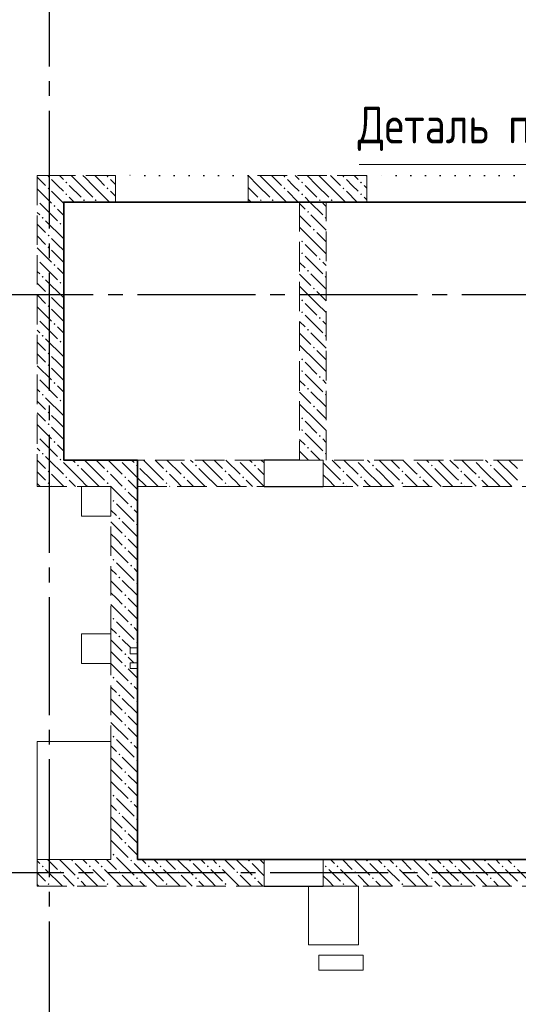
# Model space of a CAD drawing. Header units: millimetres. Extents: x 0 to 31317, y 0 to 42000.
# Tile 7 of 13: x 16125 to 19508, y 23738 to 30418. Entities that reach past the tile are written whole.
import ezdxf

# ---------------------------------------------------------------- set-up
doc = ezdxf.new("R2010")
doc.units = ezdxf.units.MM
for name, pattern in [('______2', [270, 200, -70]), ('______5', [1100, 800, -100, 100, -100]), ('______9', [100, 0, -100])]:
    doc.linetypes.add(name, pattern=pattern)
doc.layers.add('ЖБ Перекрытие верхний уровень', color=7, linetype='Continuous', lineweight=25, true_color=0xe0e0ff)
doc.layers.add('ЖБ Стена верхний уровень', color=7, linetype='Continuous', lineweight=25, true_color=0x006e00)
for name, color, linetype, lineweight in [('Макрос окна_ макрос двери', 7, 'Continuous', 18), ('Н60', 7, 'Continuous', 25), ('Оси', 40, '______5', 18), ('Примечания', 7, 'Continuous', 25), ('Размерная выноска', 7, 'Continuous', 13)]:
    doc.layers.add(name, color=color, linetype=linetype, lineweight=lineweight)
doc.styles.add('GOST 2.304-81', font='txt')

msp = doc.modelspace()

# ---------------------------------------------------------------- hatches: boundary and pattern name
at = {"layer": 'ЖБ Стена верхний уровень', "linetype": 'Continuous', "lineweight": 18, "transparency": 33554687}
for points in [[(16314.5, 29353.1), (16321, 29359.6), (16327.5, 29353.1), (16321, 29346.6)], [(16714.5, 29353.1), (16721, 29359.6), (16727.5, 29353.1), (16721, 29346.6)], [(17914.5, 29353.1), (17921, 29359.6), (17927.5, 29353.1), (17921, 29346.6)], [(18314.5, 29353.1), (18321, 29359.6), (18327.5, 29353.1), (18321, 29346.6)], [(16314.5, 29273.1), (16321, 29279.6), (16327.5, 29273.1), (16321, 29266.6)], [(16434.5, 29313.1), (16440.9, 29319.6), (16447.4, 29313.1), (16440.9, 29306.6)], [(16714.5, 29273.1), (16721, 29279.6), (16727.5, 29273.1), (16721, 29266.6)], [(17914.5, 29273.1), (17921, 29279.6), (17927.5, 29273.1), (17921, 29266.6)], [(18034.5, 29313.1), (18040.9, 29319.6), (18047.4, 29313.1), (18040.9, 29306.6)], [(18314.5, 29273.1), (18321, 29279.6), (18327.5, 29273.1), (18321, 29266.6)], [(18434.5, 29313.1), (18440.9, 29319.6), (18447.4, 29313.1), (18440.9, 29306.6)], [(16244, 29196.6), (16247.4, 29193.1), (16244, 29189.7)], [(16434.5, 29233.1), (16440.9, 29239.6), (16447.4, 29233.1), (16440.9, 29226.6)], [(16554.4, 29193.1), (16560.9, 29199.6), (16567.4, 29193.1), (16560.9, 29186.6)], [(16634.5, 29193.1), (16640.9, 29199.6), (16647.4, 29193.1), (16640.9, 29186.6)], [(17754.4, 29193.1), (17760.9, 29199.6), (17767.4, 29193.1), (17760.9, 29186.6)], [(17834.5, 29193.1), (17840.9, 29199.6), (17847.4, 29193.1), (17840.9, 29186.6)], [(18034.5, 29233.1), (18040.9, 29239.6), (18047.4, 29233.1), (18040.9, 29226.6)], [(18154.4, 29193.1), (18160.9, 29199.6), (18167.4, 29193.1), (18160.9, 29186.6)], [(18234.5, 29193.1), (18240.9, 29199.6), (18247.4, 29193.1), (18240.9, 29186.6)], [(18434.5, 29233.1), (18440.9, 29239.6), (18447.4, 29233.1), (18440.9, 29226.6)], [(16354.4, 29153.1), (16360.9, 29159.6), (16367.4, 29153.1), (16360.9, 29146.6)], [(16274.5, 29073.1), (16281, 29079.6), (16287.5, 29073.1), (16281, 29066.6)], [(18074.5, 29113.1), (18081, 29119.6), (18087.5, 29113.1), (18081, 29106.6)], [(18194.5, 29073.1), (18201, 29079.6), (18204, 29076.6), (18204, 29069.7), (18201, 29066.6)], [(16394.5, 29033.1), (16401, 29039.6), (16407.5, 29033.1), (16401, 29026.6)], [(18114.5, 28993.1), (18121, 28999.6), (18127.5, 28993.1), (18121, 28986.6)], [(16314.5, 28953.1), (16321, 28959.6), (16327.5, 28953.1), (16321, 28946.6)], [(16314.5, 28873.1), (16321, 28879.6), (16327.5, 28873.1), (16321, 28866.6)], [(18034.5, 28913.1), (18040.9, 28919.6), (18047.4, 28913.1), (18040.9, 28906.6)], [(16244, 28796.6), (16247.4, 28793.1), (16244, 28789.7)], [(18034.5, 28833.1), (18040.9, 28839.6), (18047.4, 28833.1), (18040.9, 28826.6)], [(18154.4, 28793.1), (18160.9, 28799.6), (18167.4, 28793.1), (18160.9, 28786.6)], [(16354.4, 28753.1), (16360.9, 28759.6), (16367.4, 28753.1), (16360.9, 28746.6)], [(16274.5, 28673.1), (16281, 28679.6), (16287.5, 28673.1), (16281, 28666.6)], [(18074.5, 28713.1), (18081, 28719.6), (18087.5, 28713.1), (18081, 28706.6)], [(18194.5, 28673.1), (18201, 28679.6), (18204, 28676.6), (18204, 28669.7), (18201, 28666.6)], [(16394.5, 28633.1), (16401, 28639.6), (16407.5, 28633.1), (16401, 28626.6)], [(18114.5, 28593.1), (18121, 28599.6), (18127.5, 28593.1), (18121, 28586.6)], [(16314.5, 28553.1), (16321, 28559.6), (16327.5, 28553.1), (16321, 28546.6)], [(16314.5, 28473.1), (16321, 28479.6), (16327.5, 28473.1), (16321, 28466.6)], [(18034.5, 28513.1), (18040.9, 28519.6), (18047.4, 28513.1), (18040.9, 28506.6)], [(16244, 28396.6), (16247.4, 28393.1), (16244, 28389.7)], [(18034.5, 28433.1), (18040.9, 28439.6), (18047.4, 28433.1), (18040.9, 28426.6)], [(18154.4, 28393.1), (18160.9, 28399.6), (18167.4, 28393.1), (18160.9, 28386.6)], [(16354.4, 28353.1), (16360.9, 28359.6), (16367.4, 28353.1), (16360.9, 28346.6)], [(16274.5, 28273.1), (16281, 28279.6), (16287.5, 28273.1), (16281, 28266.6)], [(18074.5, 28313.1), (18081, 28319.6), (18087.5, 28313.1), (18081, 28306.6)], [(18194.5, 28273.1), (18201, 28279.6), (18204, 28276.6), (18204, 28269.7), (18201, 28266.6)], [(16394.5, 28233.1), (16401, 28239.6), (16407.5, 28233.1), (16401, 28226.6)], [(18114.5, 28193.1), (18121, 28199.6), (18127.5, 28193.1), (18121, 28186.6)], [(16314.5, 28153.1), (16321, 28159.6), (16327.5, 28153.1), (16321, 28146.6)], [(16314.5, 28073.1), (16321, 28079.6), (16327.5, 28073.1), (16321, 28066.6)], [(18034.5, 28113.1), (18040.9, 28119.6), (18047.4, 28113.1), (18040.9, 28106.6)], [(16244, 27996.6), (16247.4, 27993.1), (16244, 27989.7)], [(18034.5, 28033.1), (18040.9, 28039.6), (18047.4, 28033.1), (18040.9, 28026.6)], [(18154.4, 27993.1), (18160.9, 27999.6), (18167.4, 27993.1), (18160.9, 27986.6)], [(16354.4, 27953.1), (16360.9, 27959.6), (16367.4, 27953.1), (16360.9, 27946.6)], [(16274.5, 27873.1), (16281, 27879.6), (16287.5, 27873.1), (16281, 27866.6)], [(18074.5, 27913.1), (18081, 27919.6), (18087.5, 27913.1), (18081, 27906.6)], [(18194.5, 27873.1), (18201, 27879.6), (18204, 27876.6), (18204, 27869.7), (18201, 27866.6)], [(16394.5, 27833.1), (16401, 27839.6), (16407.5, 27833.1), (16401, 27826.6)], [(18114.5, 27793.1), (18121, 27799.6), (18127.5, 27793.1), (18121, 27786.6)], [(16314.5, 27753.1), (16321, 27759.6), (16327.5, 27753.1), (16321, 27746.6)], [(16314.5, 27673.1), (16321, 27679.6), (16327.5, 27673.1), (16321, 27666.6)], [(18034.5, 27713.1), (18040.9, 27719.6), (18047.4, 27713.1), (18040.9, 27706.6)], [(16244, 27596.6), (16247.4, 27593.1), (16244, 27589.7)], [(18034.5, 27633.1), (18040.9, 27639.6), (18047.4, 27633.1), (18040.9, 27626.6)], [(18154.4, 27593.1), (18160.9, 27599.6), (18167.4, 27593.1), (18160.9, 27586.6)], [(16354.4, 27553.1), (16360.9, 27559.6), (16367.4, 27553.1), (16360.9, 27546.6)], [(16274.5, 27473.1), (16281, 27479.6), (16287.5, 27473.1), (16281, 27466.6)], [(18074.5, 27513.1), (18081, 27519.6), (18087.5, 27513.1), (18081, 27506.6)], [(18194.5, 27473.1), (18201, 27479.6), (18204, 27476.6), (18204, 27469.7), (18201, 27466.6)], [(16394.5, 27433.1), (16401, 27439.6), (16407.5, 27433.1), (16404.3, 27430), (16397.6, 27430)], [(16404.3, 27430), (16401, 27426.6), (16397.6, 27430)], [(16514.5, 27393.1), (16521, 27399.6), (16527.5, 27393.1), (16521, 27386.6)], [(16804.3, 27430), (16801, 27426.6), (16797.6, 27430)], [(16914.5, 27393.1), (16921, 27399.6), (16927.5, 27393.1), (16921, 27386.6)], [(17204.3, 27430), (17201, 27426.6), (17197.6, 27430)], [(17314.5, 27393.1), (17321, 27399.6), (17327.5, 27393.1), (17321, 27386.6)], [(17604.3, 27430), (17601, 27426.6), (17597.6, 27430)], [(17714.5, 27393.1), (17721, 27399.6), (17727.5, 27393.1), (17721, 27386.6)], [(18404.3, 27430), (18401, 27426.6), (18397.6, 27430)], [(18514.5, 27393.1), (18521, 27399.6), (18527.5, 27393.1), (18521, 27386.6)], [(18804.3, 27430), (18801, 27426.6), (18797.6, 27430)], [(18914.5, 27393.1), (18921, 27399.6), (18927.4, 27393.1), (18921, 27386.6)], [(19204.3, 27430), (19201, 27426.6), (19197.6, 27430)], [(19314.5, 27393.1), (19321, 27399.6), (19327.4, 27393.1), (19321, 27386.6)], [(16314.5, 27353.1), (16321, 27359.6), (16327.5, 27353.1), (16321, 27346.6)], [(16714.5, 27353.1), (16721, 27359.6), (16727.5, 27353.1), (16721, 27346.6)], [(17114.5, 27353.1), (17121, 27359.6), (17127.5, 27353.1), (17121, 27346.6)], [(17514.5, 27353.1), (17521, 27359.6), (17527.5, 27353.1), (17521, 27346.6)], [(18314.5, 27353.1), (18321, 27359.6), (18327.5, 27353.1), (18321, 27346.6)], [(18714.5, 27353.1), (18721, 27359.6), (18727.4, 27353.1), (18721, 27346.6)], [(16314.5, 27273.1), (16321, 27279.6), (16327.5, 27273.1), (16321, 27266.6)], [(16434.5, 27313.1), (16440.9, 27319.6), (16447.4, 27313.1), (16440.9, 27306.6)], [(16834.5, 27313.1), (16840.9, 27319.6), (16847.4, 27313.1), (16840.9, 27306.6)], [(17114.5, 27273.1), (17121, 27279.6), (17127.5, 27273.1), (17121, 27266.6)], [(17234.5, 27313.1), (17240.9, 27319.6), (17247.4, 27313.1), (17240.9, 27306.6)], [(17514.5, 27273.1), (17521, 27279.6), (17527.5, 27273.1), (17521, 27266.6)], [(17634.5, 27313.1), (17640.9, 27319.6), (17647.4, 27313.1), (17640.9, 27306.6)], [(18314.5, 27273.1), (18321, 27279.6), (18327.5, 27273.1), (18321, 27266.6)], [(18434.5, 27313.1), (18440.9, 27319.6), (18447.4, 27313.1), (18440.9, 27306.6)], [(18714.5, 27273.1), (18721, 27279.6), (18727.4, 27273.1), (18721, 27266.6)], [(18834.5, 27313.1), (18840.9, 27319.6), (18847.4, 27313.1), (18840.9, 27306.6)], [(19114.5, 27273.1), (19121, 27279.6), (19127.4, 27273.1), (19121, 27266.6)], [(16834.5, 27233.1), (16840.9, 27239.6), (16847.4, 27233.1), (16840.9, 27226.6)], [(16754.4, 27153.1), (16760.9, 27159.6), (16767.4, 27153.1), (16760.9, 27146.6)], [(16874.5, 27113.1), (16881, 27119.6), (16887.5, 27113.1), (16881, 27106.6)], [(16794.5, 27033.1), (16801, 27039.6), (16807.5, 27033.1), (16801, 27026.6)], [(16914.5, 26993.1), (16921, 26999.6), (16924, 26996.6), (16924, 26989.7), (16921, 26986.6)], [(16834.5, 26913.1), (16840.9, 26919.6), (16847.4, 26913.1), (16840.9, 26906.6)], [(16834.5, 26833.1), (16840.9, 26839.6), (16847.4, 26833.1), (16840.9, 26826.6)], [(16754.4, 26753.1), (16760.9, 26759.6), (16767.4, 26753.1), (16760.9, 26746.6)], [(16874.5, 26713.1), (16881, 26719.6), (16887.5, 26713.1), (16881, 26706.6)], [(16794.5, 26633.1), (16801, 26639.6), (16807.5, 26633.1), (16801, 26626.6)], [(16914.5, 26593.1), (16921, 26599.6), (16924, 26596.6), (16924, 26589.7), (16921, 26586.6)], [(16834.5, 26513.1), (16840.9, 26519.6), (16847.4, 26513.1), (16840.9, 26506.6)], [(16834.5, 26433.1), (16840.9, 26439.6), (16847.4, 26433.1), (16840.9, 26426.6)], [(16754.4, 26353.1), (16760.9, 26359.6), (16767.4, 26353.1), (16760.9, 26346.6)], [(16874.5, 26313.1), (16881, 26319.6), (16887.5, 26313.1), (16881, 26306.6)], [(16794.5, 26233.1), (16801, 26239.6), (16807.5, 26233.1), (16801, 26226.6)], [(16914.5, 26193.1), (16921, 26199.6), (16924, 26196.6), (16924, 26189.7), (16921, 26186.6)], [(16834.5, 26113.1), (16840.9, 26119.6), (16847.4, 26113.1), (16840.9, 26106.6)], [(16834.5, 26033.1), (16840.9, 26039.6), (16847.4, 26033.1), (16840.9, 26026.6)], [(16754.4, 25953.1), (16760.9, 25959.6), (16767.4, 25953.1), (16760.9, 25946.6)], [(16874.5, 25913.1), (16881, 25919.6), (16887.5, 25913.1), (16881, 25906.6)], [(16794.5, 25833.1), (16801, 25839.6), (16807.5, 25833.1), (16801, 25826.6)], [(16914.5, 25793.1), (16921, 25799.6), (16924, 25796.6), (16924, 25789.7), (16921, 25786.6)], [(16834.5, 25713.1), (16840.9, 25719.6), (16847.4, 25713.1), (16840.9, 25706.6)], [(16834.5, 25633.1), (16840.9, 25639.6), (16847.4, 25633.1), (16840.9, 25626.6)], [(16754.4, 25553.1), (16760.9, 25559.6), (16767.4, 25553.1), (16760.9, 25546.6)], [(16874.5, 25513.1), (16881, 25519.6), (16887.5, 25513.1), (16881, 25506.6)], [(16794.5, 25433.1), (16801, 25439.6), (16807.5, 25433.1), (16801, 25426.6)], [(16914.5, 25393.1), (16921, 25399.6), (16924, 25396.6), (16924, 25389.7), (16921, 25386.6)], [(16834.5, 25313.1), (16840.9, 25319.6), (16847.4, 25313.1), (16840.9, 25306.6)], [(16834.5, 25233.1), (16840.9, 25239.6), (16847.4, 25233.1), (16840.9, 25226.6)], [(16754.4, 25153.1), (16760.9, 25159.6), (16767.4, 25153.1), (16760.9, 25146.6)], [(16874.5, 25113.1), (16881, 25119.6), (16887.5, 25113.1), (16881, 25106.6)], [(16794.5, 25033.1), (16801, 25039.6), (16807.5, 25033.1), (16801, 25026.6)], [(16914.5, 24993.1), (16921, 24999.6), (16924, 24996.6), (16924, 24989.7), (16921, 24986.6)], [(16834.5, 24913.1), (16840.9, 24919.6), (16847.4, 24913.1), (16840.9, 24906.6)], [(16834.5, 24833.1), (16840.9, 24839.6), (16847.4, 24833.1), (16840.9, 24826.6)], [(16474.5, 24713.1), (16481, 24719.6), (16487.5, 24713.1), (16481, 24706.6)], [(16754.4, 24753.1), (16760.9, 24759.6), (16767.4, 24753.1), (16760.9, 24746.6)], [(16874.5, 24713.1), (16881, 24719.6), (16887.5, 24713.1), (16881, 24706.6)], [(17274.5, 24713.1), (17281, 24719.6), (17287.5, 24713.1), (17281, 24706.6)], [(17674.5, 24713.1), (17681, 24719.6), (17687.5, 24713.1), (17681, 24706.6)], [(18474.5, 24713.1), (18481, 24719.6), (18487.5, 24713.1), (18481, 24706.6)], [(18874.5, 24713.1), (18881, 24719.6), (18887.5, 24713.1), (18881, 24706.6)], [(19274.5, 24713.1), (19281, 24719.6), (19287.5, 24713.1), (19281, 24706.6)], [(16274.5, 24673.1), (16281, 24679.6), (16287.5, 24673.1), (16281, 24666.6)], [(16594.5, 24673.1), (16601, 24679.6), (16607.5, 24673.1), (16601, 24666.6)], [(16674.5, 24673.1), (16681, 24679.6), (16687.5, 24673.1), (16681, 24666.6)], [(16994.5, 24673.1), (17001, 24679.6), (17007.5, 24673.1), (17001, 24666.6)], [(17074.5, 24673.1), (17081, 24679.6), (17087.5, 24673.1), (17081, 24666.6)], [(17394.5, 24673.1), (17401, 24679.6), (17407.5, 24673.1), (17401, 24666.6)], [(17474.5, 24673.1), (17481, 24679.6), (17487.5, 24673.1), (17481, 24666.6)], [(18194.5, 24673.1), (18201, 24679.6), (18207.5, 24673.1), (18201, 24666.6)], [(18274.5, 24673.1), (18281, 24679.6), (18287.5, 24673.1), (18281, 24666.6)], [(18594.5, 24673.1), (18601, 24679.6), (18607.5, 24673.1), (18601, 24666.6)], [(18674.5, 24673.1), (18681, 24679.6), (18687.5, 24673.1), (18681, 24666.6)], [(18994.5, 24673.1), (19001, 24679.6), (19007.5, 24673.1), (19001, 24666.6)], [(19074.5, 24673.1), (19081, 24679.6), (19087.5, 24673.1), (19081, 24666.6)], [(19394.5, 24673.1), (19401, 24679.6), (19407.5, 24673.1), (19401, 24666.6)], [(19474.5, 24673.1), (19481, 24679.6), (19487.5, 24673.1), (19481, 24666.6)], [(16394.5, 24633.1), (16401, 24639.6), (16407.5, 24633.1), (16401, 24626.6)], [(16514.5, 24593.1), (16521, 24599.6), (16527.5, 24593.1), (16521, 24586.6)], [(16794.5, 24633.1), (16801, 24639.6), (16807.5, 24633.1), (16801, 24626.6)], [(16914.5, 24593.1), (16921, 24599.6), (16927.5, 24593.1), (16921, 24586.6)], [(17194.5, 24633.1), (17201, 24639.6), (17207.5, 24633.1), (17201, 24626.6)], [(17314.5, 24593.1), (17321, 24599.6), (17327.5, 24593.1), (17321, 24586.6)], [(17594.5, 24633.1), (17601, 24639.6), (17607.5, 24633.1), (17601, 24626.6)], [(17714.5, 24593.1), (17721, 24599.6), (17727.5, 24593.1), (17721, 24586.6)], [(18394.5, 24633.1), (18401, 24639.6), (18407.5, 24633.1), (18401, 24626.6)], [(18514.5, 24593.1), (18521, 24599.6), (18527.5, 24593.1), (18521, 24586.6)], [(18794.5, 24633.1), (18801, 24639.6), (18807.5, 24633.1), (18801, 24626.6)], [(18914.5, 24593.1), (18921, 24599.6), (18927.4, 24593.1), (18921, 24586.6)], [(19194.5, 24633.1), (19201, 24639.6), (19207.5, 24633.1), (19201, 24626.6)], [(19314.5, 24593.1), (19321, 24599.6), (19327.4, 24593.1), (19321, 24586.6)], [(16314.5, 24553.1), (16321, 24559.6), (16327.5, 24553.1), (16321, 24546.6)], [(16714.5, 24553.1), (16721, 24559.6), (16727.5, 24553.1), (16721, 24546.6)], [(17114.5, 24553.1), (17121, 24559.6), (17127.5, 24553.1), (17121, 24546.6)], [(17514.5, 24553.1), (17521, 24559.6), (17527.5, 24553.1), (17521, 24546.6)], [(18314.5, 24553.1), (18321, 24559.6), (18327.5, 24553.1), (18321, 24546.6)], [(18714.5, 24553.1), (18721, 24559.6), (18727.4, 24553.1), (18721, 24546.6)], [(19114.5, 24553.1), (19121, 24559.6), (19127.4, 24553.1), (19121, 24546.6)]]:
    msp.add_hatch(color=7, dxfattribs=at).paths.add_polyline_path(points, flags=16)
h = msp.add_hatch(color=7, dxfattribs=at)
h.paths.add_polyline_path([(19119.7, 27358.4), (19122.1, 27358.5), (19121, 27359.6)])
h.paths.add_polyline_path([(19114.5, 27353.1), (19119.7, 27358.4), (19122.1, 27358.5), (19127.4, 27353.1), (19121, 27346.6)], flags=16)
h = msp.add_hatch(color=7, dxfattribs=at)
h.paths.add_polyline_path([(16722.3, 27268), (16719.7, 27267.9), (16721, 27266.6)])
h.paths.add_polyline_path([(16714.5, 27273.1), (16721, 27279.6), (16727.5, 27273.1), (16722.3, 27268), (16719.7, 27267.9)], flags=16)
h = msp.add_hatch(color=7, dxfattribs=at)
h.paths.add_polyline_path([(19238.2, 27316.9), (19243.3, 27317.3), (19240.9, 27319.6)])
h.paths.add_polyline_path([(19234.5, 27313.1), (19238.2, 27316.9), (19243.3, 27317.3), (19247.4, 27313.1), (19240.9, 27306.6)], flags=16)

# ---------------------------------------------------------------- linework, layer by layer
at = {"layer": 'ЖБ Перекрытие верхний уровень', "color": 7, "linetype": 'Continuous', "lineweight": 18, "transparency": 33554687}
for p, q in [((20864, 29180), (16424, 29180)), ((16424, 29180), (16424, 27430)), ((16424, 27430), (16924, 27430)), ((16924, 27430), (16924, 26055)), ((16744, 27250), (16544, 27250)), ((16544, 27250), (16544, 27050)), ((16744, 27050), (16744, 27250)), ((16544, 27050), (16744, 27050)), ((16744, 26250), (16544, 26250)), ((16544, 26250), (16544, 26050)), ((16744, 26050), (16744, 26250)), ((16924, 26055), (16874, 26055)), ((16874, 26055), (16874, 26015)), ((16544, 26050), (16744, 26050)), ((16874, 26015), (16924, 26015)), ((16924, 26015), (16924, 24720)), ((16744, 25520), (16244, 25520)), ((16244, 25520), (16244, 24720)), ((16744, 24720), (16744, 25520)), ((16244, 24720), (16744, 24720)), ((16924, 24720), (20969, 24720)), ((18424, 24540), (18084, 24540)), ((18084, 24540), (18084, 24140)), ((18424, 24140), (18424, 24540)), ((18084, 24140), (18424, 24140)), ((18454, 24070), (18154, 24070)), ((18154, 24070), (18154, 23970)), ((18454, 23970), (18454, 24070)), ((18154, 23970), (18454, 23970))]:
    msp.add_line(p, q, dxfattribs=at)
at = {"layer": 'ЖБ Стена верхний уровень', "color": 251, "linetype": '______2', "lineweight": 13, "true_color": 0x656565, "transparency": 33554687}
for p, q in [((16424, 29360), (16244, 29360)), ((16244, 29360), (16244, 27430)), ((16774, 29360), (16424, 29360)), ((16774, 29360), (16774, 29180)), ((17674, 29180), (17674, 29360)), ((18479, 29360), (17674, 29360)), ((18479, 29360), (18479, 29180)), ((16424, 27430), (16424, 29180)), ((16424, 29180), (16774, 29180)), ((17674, 29180), (18024, 29180)), ((18024, 29180), (18024, 27430)), ((18204, 27430), (18204, 29180)), ((18204, 29180), (18479, 29180)), ((16244, 27430), (16244, 27250)), ((17784, 27430), (16424, 27430)), ((17784, 27430), (17784, 27250)), ((18024, 27430), (18184, 27430)), ((18184, 27250), (18184, 27430)), ((20619, 27430), (18204, 27430)), ((16244, 27250), (16744, 27250)), ((16744, 27250), (16744, 24720)), ((16924, 26155), (16924, 27250)), ((16924, 27250), (17784, 27250)), ((18184, 27250), (20619, 27250)), ((16924, 26155), (16874, 26155)), ((16874, 26155), (16874, 26115)), ((16874, 26115), (16924, 26115)), ((16924, 26055), (16874, 26055)), ((16874, 26055), (16874, 26015)), ((16924, 26055), (16924, 26115)), ((16874, 26015), (16924, 26015)), ((16924, 24720), (16924, 26015)), ((16744, 24720), (16244, 24720)), ((16244, 24720), (16244, 24540)), ((17784, 24720), (16924, 24720)), ((17784, 24720), (17784, 24540)), ((18184, 24540), (18184, 24720)), ((20619, 24720), (18184, 24720)), ((16244, 24540), (17784, 24540)), ((18184, 24540), (20619, 24540))]:
    msp.add_line(p, q, dxfattribs=at)
at = {"layer": 'ЖБ Стена верхний уровень', "color": 9, "linetype": 'Continuous', "lineweight": 18, "true_color": 0xc7c7c7, "transparency": 33554687}
for p, q in [((16244, 29350.1), (16301, 29293.1)), ((16381, 29293.1), (16340.9, 29333.1)), ((16394.1, 29360), (16421, 29333.1)), ((17981, 29293.1), (17940.9, 29333.1)), ((18381, 29293.1), (18340.9, 29333.1)), ((16244, 29270.1), (16340.9, 29173.1)), ((16421, 29253.1), (16381, 29293.1)), ((16460.9, 29293.1), (16540.9, 29213.1)), ((16540.9, 29293.1), (16621, 29213.1)), ((16621, 29293.1), (16734.1, 29180)), ((17674, 29280.1), (17740.9, 29213.1)), ((17740.9, 29293.1), (17821, 29213.1)), ((18021, 29253.1), (17981, 29293.1)), ((18060.9, 29293.1), (18140.9, 29213.1)), ((18140.9, 29293.1), (18221, 29213.1)), ((18221, 29293.1), (18334.1, 29180)), ((18421, 29253.1), (18381, 29293.1)), ((18460.9, 29293.1), (18479, 29275.1)), ((16340.9, 29253.1), (16424, 29170.1)), ((16460.9, 29213.1), (16494.1, 29180)), ((16740.9, 29253.1), (16774, 29220.1)), ((17674, 29200.1), (17694.1, 29180)), ((18060.9, 29213.1), (18094.1, 29180)), ((18340.9, 29253.1), (18414.1, 29180)), ((18460.9, 29213.1), (18479, 29195.1)), ((16260.9, 29173.1), (16381, 29053.1)), ((16381, 29133.1), (16424, 29090.1)), ((18024, 29170.1), (18060.9, 29133.1)), ((18094.1, 29180), (18181, 29093.1)), ((18204, 29150.1), (18181, 29173.1)), ((16260.9, 29093.1), (16244, 29110.1)), ((18024, 29090.1), (18101, 29013.1)), ((18204, 28990.1), (18101, 29093.1)), ((16244, 29030.1), (16301, 28973.1)), ((16301, 29053.1), (16421, 28933.1)), ((16424, 29010.1), (16421, 29013.1)), ((18140.9, 28893.1), (18024, 29010.1)), ((16244, 28950.1), (16301, 28893.1)), ((16381, 28893.1), (16340.9, 28933.1)), ((18140.9, 28973.1), (18204, 28910.1)), ((16244, 28870.1), (16340.9, 28773.1)), ((16421, 28853.1), (16381, 28893.1)), ((18060.9, 28893.1), (18140.9, 28813.1)), ((18140.9, 28893.1), (18204, 28830.1)), ((16340.9, 28853.1), (16424, 28770.1)), ((18060.9, 28813.1), (18181, 28693.1)), ((16260.9, 28773.1), (16381, 28653.1)), ((16381, 28733.1), (16424, 28690.1)), ((18024, 28770.1), (18060.9, 28733.1)), ((18204, 28750.1), (18181, 28773.1)), ((16260.9, 28693.1), (16244, 28710.1)), ((18024, 28690.1), (18101, 28613.1)), ((18204, 28590.1), (18101, 28693.1)), ((16244, 28630.1), (16301, 28573.1)), ((16301, 28653.1), (16421, 28533.1)), ((16424, 28610.1), (16421, 28613.1)), ((18140.9, 28493.1), (18024, 28610.1)), ((16244, 28550.1), (16301, 28493.1)), ((16381, 28493.1), (16340.9, 28533.1)), ((18140.9, 28573.1), (18204, 28510.1)), ((16244, 28470.1), (16340.9, 28373.1)), ((16421, 28453.1), (16381, 28493.1)), ((18060.9, 28493.1), (18140.9, 28413.1)), ((18140.9, 28493.1), (18204, 28430.1)), ((16340.9, 28453.1), (16424, 28370.1)), ((18060.9, 28413.1), (18181, 28293.1)), ((16260.9, 28373.1), (16381, 28253.1)), ((16381, 28333.1), (16424, 28290.1)), ((18024, 28370.1), (18060.9, 28333.1)), ((18204, 28350.1), (18181, 28373.1)), ((16260.9, 28293.1), (16244, 28310.1)), ((18024, 28290.1), (18101, 28213.1)), ((18204, 28190.1), (18101, 28293.1)), ((16244, 28230.1), (16301, 28173.1)), ((16301, 28253.1), (16421, 28133.1)), ((16424, 28210.1), (16421, 28213.1)), ((18140.9, 28093.1), (18024, 28210.1)), ((16244, 28150.1), (16301, 28093.1)), ((16381, 28093.1), (16340.9, 28133.1)), ((18140.9, 28173.1), (18204, 28110.1)), ((16244, 28070.1), (16340.9, 27973.1)), ((16421, 28053.1), (16381, 28093.1)), ((18060.9, 28093.1), (18140.9, 28013.1)), ((18140.9, 28093.1), (18204, 28030.1)), ((16340.9, 28053.1), (16424, 27970.1)), ((18060.9, 28013.1), (18181, 27893.1)), ((16260.9, 27973.1), (16381, 27853.1)), ((16381, 27933.1), (16424, 27890.1)), ((18024, 27970.1), (18060.9, 27933.1)), ((18204, 27950.1), (18181, 27973.1)), ((16260.9, 27893.1), (16244, 27910.1)), ((18024, 27890.1), (18101, 27813.1)), ((18204, 27790.1), (18101, 27893.1)), ((16244, 27830.1), (16301, 27773.1)), ((16301, 27853.1), (16421, 27733.1)), ((16424, 27810.1), (16421, 27813.1)), ((18140.9, 27693.1), (18024, 27810.1)), ((16244, 27750.1), (16301, 27693.1)), ((16381, 27693.1), (16340.9, 27733.1)), ((18140.9, 27773.1), (18204, 27710.1)), ((16244, 27670.1), (16340.9, 27573.1)), ((16421, 27653.1), (16381, 27693.1)), ((18060.9, 27693.1), (18140.9, 27613.1)), ((18140.9, 27693.1), (18204, 27630.1)), ((16340.9, 27653.1), (16424, 27570.1)), ((18060.9, 27613.1), (18181, 27493.1)), ((16260.9, 27573.1), (16381, 27453.1)), ((16381, 27533.1), (16424, 27490.1)), ((18024, 27570.1), (18060.9, 27533.1)), ((18204, 27550.1), (18181, 27573.1)), ((16260.9, 27493.1), (16244, 27510.1)), ((18024, 27490.1), (18084.1, 27430)), ((18164.1, 27430), (18101, 27493.1)), ((16244, 27430.1), (16244.1, 27430)), ((16244.1, 27430), (16301, 27373.1)), ((16301, 27453.1), (16324.1, 27430)), ((16324.1, 27430), (16421, 27333.1)), ((16540.9, 27293.1), (16421, 27413.1)), ((16484.1, 27430), (16501, 27413.1)), ((16621, 27373.1), (16564.1, 27430)), ((16644.1, 27430), (16701, 27373.1)), ((16724.1, 27430), (16821, 27333.1)), ((16940.9, 27293.1), (16821, 27413.1)), ((16884.1, 27430), (16901, 27413.1)), ((17021, 27373.1), (16964.1, 27430)), ((17044.1, 27430), (17101, 27373.1)), ((17124.1, 27430), (17221, 27333.1)), ((17340.9, 27293.1), (17221, 27413.1)), ((17284.1, 27430), (17301, 27413.1)), ((17421, 27373.1), (17364.1, 27430)), ((17444.1, 27430), (17501, 27373.1)), ((17524.1, 27430), (17621, 27333.1)), ((17684.1, 27430), (17701, 27413.1)), ((17784, 27410.1), (17764.1, 27430)), ((18221, 27373.1), (18184, 27410.1)), ((18244.1, 27430), (18301, 27373.1)), ((18324.1, 27430), (18421, 27333.1)), ((18484.1, 27430), (18501, 27413.1)), ((18621, 27373.1), (18564.1, 27430)), ((18644.1, 27430), (18701, 27373.1)), ((18884.1, 27430), (18901, 27413.1)), ((19021, 27373.1), (18964.1, 27430)), ((19044.1, 27430), (19101, 27373.1)), ((19284.1, 27430), (19301, 27413.1)), ((19421, 27373.1), (19364.1, 27430)), ((19444.1, 27430), (19501, 27373.1)), ((16244, 27350.1), (16301, 27293.1)), ((16381, 27293.1), (16340.9, 27333.1)), ((16540.9, 27373.1), (16621, 27293.1)), ((16621, 27373.1), (16701, 27293.1)), ((16781, 27293.1), (16740.9, 27333.1)), ((16940.9, 27373.1), (17021, 27293.1)), ((17021, 27373.1), (17101, 27293.1)), ((17181, 27293.1), (17140.9, 27333.1)), ((17740.9, 27373.1), (17784, 27330.1)), ((18781, 27293.1), (18740.9, 27333.1)), ((17421, 27293.1), (17464.1, 27250)), ((17621, 27253.1), (17581, 27293.1)), ((17660.9, 27293.1), (17704.1, 27250)), ((17740.9, 27293.1), (17784, 27250.1)), ((18940.9, 27293.1), (18984.1, 27250)), ((19021, 27293.1), (19064.1, 27250)), ((19221, 27253.1), (19181, 27293.1)), ((19260.9, 27293.1), (19304.1, 27250)), ((19340.9, 27293.1), (19384.1, 27250)), ((19421, 27293.1), (19464.1, 27250)), ((16340.9, 27253.1), (16344.1, 27250)), ((16740.9, 27253.1), (16744.1, 27250)), ((16744.1, 27250), (16860.9, 27133.1)), ((16860.9, 27213.1), (16924, 27150.1)), ((16904.1, 27250), (16924, 27230.1)), ((17140.9, 27253.1), (17144.1, 27250)), ((17540.9, 27253.1), (17544.1, 27250)), ((18340.9, 27253.1), (18344.1, 27250)), ((18740.9, 27253.1), (18744.1, 27250)), ((19140.9, 27253.1), (19144.1, 27250)), ((16781, 27133.1), (16901, 27013.1)), ((16744, 27090.1), (16781, 27053.1)), ((16924, 27070.1), (16901, 27093.1)), ((16744, 27010.1), (16821, 26933.1)), ((16924, 26910.1), (16821, 27013.1)), ((16781, 26893.1), (16744, 26930.1)), ((16821, 26853.1), (16781, 26893.1)), ((16860.9, 26893.1), (16924, 26830.1)), ((16744, 26850.1), (16860.9, 26733.1)), ((16860.9, 26813.1), (16924, 26750.1)), ((16781, 26733.1), (16901, 26613.1)), ((16744, 26690.1), (16781, 26653.1)), ((16924, 26670.1), (16901, 26693.1)), ((16744, 26610.1), (16821, 26533.1)), ((16924, 26510.1), (16821, 26613.1)), ((16781, 26493.1), (16744, 26530.1)), ((16821, 26453.1), (16781, 26493.1)), ((16860.9, 26493.1), (16924, 26430.1)), ((16744, 26450.1), (16860.9, 26333.1)), ((16860.9, 26413.1), (16924, 26350.1)), ((16781, 26333.1), (16901, 26213.1)), ((16744, 26290.1), (16781, 26253.1)), ((16924, 26270.1), (16901, 26293.1)), ((16744, 26210.1), (16821, 26133.1)), ((16879.1, 26155), (16821, 26213.1)), ((16781, 26093.1), (16744, 26130.1)), ((16821, 26053.1), (16781, 26093.1)), ((16860.9, 26093.1), (16899.1, 26055)), ((16924, 26110.1), (16919.1, 26115)), ((16744, 26050.1), (16860.9, 25933.1)), ((16860.9, 26013.1), (16924, 25950.1)), ((16781, 25933.1), (16901, 25813.1)), ((16744, 25890.1), (16781, 25853.1)), ((16924, 25870.1), (16901, 25893.1)), ((16744, 25810.1), (16821, 25733.1)), ((16924, 25710.1), (16821, 25813.1)), ((16781, 25693.1), (16744, 25730.1)), ((16821, 25653.1), (16781, 25693.1)), ((16860.9, 25693.1), (16924, 25630.1)), ((16744, 25650.1), (16860.9, 25533.1)), ((16860.9, 25613.1), (16924, 25550.1)), ((16781, 25533.1), (16901, 25413.1)), ((16744, 25490.1), (16781, 25453.1)), ((16924, 25470.1), (16901, 25493.1)), ((16744, 25410.1), (16821, 25333.1)), ((16924, 25310.1), (16821, 25413.1)), ((16781, 25293.1), (16744, 25330.1)), ((16821, 25253.1), (16781, 25293.1)), ((16860.9, 25293.1), (16924, 25230.1)), ((16744, 25250.1), (16860.9, 25133.1)), ((16860.9, 25213.1), (16924, 25150.1)), ((16781, 25133.1), (16901, 25013.1)), ((16744, 25090.1), (16781, 25053.1)), ((16924, 25070.1), (16901, 25093.1)), ((16744, 25010.1), (16821, 24933.1)), ((16924, 24910.1), (16821, 25013.1)), ((16781, 24893.1), (16744, 24930.1)), ((16744, 24850.1), (16860.9, 24733.1)), ((16821, 24853.1), (16781, 24893.1)), ((16860.9, 24893.1), (16924, 24830.1)), ((16860.9, 24813.1), (16924, 24750.1)), ((16314.1, 24720), (16381, 24653.1)), ((16394.1, 24720), (16501, 24613.1)), ((16554.1, 24720), (16581, 24693.1)), ((16660.9, 24693.1), (16634.1, 24720)), ((16714.1, 24720), (16781, 24653.1)), ((16781, 24733.1), (16794.1, 24720)), ((16794.1, 24720), (16901, 24613.1)), ((16954.1, 24720), (16981, 24693.1)), ((17060.9, 24693.1), (17034.1, 24720)), ((17114.1, 24720), (17181, 24653.1)), ((17194.1, 24720), (17301, 24613.1)), ((17354.1, 24720), (17381, 24693.1)), ((17460.9, 24693.1), (17434.1, 24720)), ((17514.1, 24720), (17581, 24653.1)), ((17594.1, 24720), (17701, 24613.1)), ((17754.1, 24720), (17781, 24693.1)), ((18260.9, 24693.1), (18234.1, 24720)), ((18314.1, 24720), (18381, 24653.1)), ((18394.1, 24720), (18501, 24613.1)), ((18554.1, 24720), (18581, 24693.1)), ((18660.9, 24693.1), (18634.1, 24720)), ((18714.1, 24720), (18781, 24653.1)), ((18794.1, 24720), (18901, 24613.1)), ((18954.1, 24720), (18981, 24693.1)), ((19060.9, 24693.1), (19034.1, 24720)), ((19114.1, 24720), (19181, 24653.1)), ((19194.1, 24720), (19301, 24613.1)), ((19354.1, 24720), (19381, 24693.1)), ((19460.9, 24693.1), (19434.1, 24720)), ((16260.9, 24693.1), (16244, 24710.1)), ((16621, 24573.1), (16501, 24693.1)), ((16621, 24653.1), (16701, 24573.1)), ((17021, 24573.1), (16901, 24693.1)), ((17021, 24653.1), (17101, 24573.1)), ((17421, 24573.1), (17301, 24693.1)), ((17421, 24653.1), (17501, 24573.1)), ((17784, 24610.1), (17701, 24693.1)), ((18221, 24653.1), (18301, 24573.1)), ((18621, 24573.1), (18501, 24693.1)), ((18621, 24653.1), (18701, 24573.1)), ((19021, 24573.1), (18901, 24693.1)), ((19021, 24653.1), (19101, 24573.1)), ((19421, 24573.1), (19301, 24693.1)), ((19421, 24653.1), (19501, 24573.1)), ((16244, 24630.1), (16301, 24573.1)), ((18221, 24573.1), (18184, 24610.1))]:
    msp.add_line(p, q, dxfattribs=at)
for points in [[(16540.9, 29293.1), (16480.4, 29353.6), (16480.4, 29353.6), (16474.1, 29360), (16474.1, 29360)], [(16554.1, 29360), (16554.1, 29360), (16570.6, 29343.5), (16570.6, 29343.5), (16621, 29293.1)], [(16634.1, 29360), (16634.1, 29360), (16660.7, 29333.4), (16660.7, 29333.4), (16701, 29293.1)], [(16774, 29300.1), (16750.9, 29323.2), (16750.9, 29323.2), (16740.9, 29333.1)], [(17740.9, 29293.1), (17674.1, 29360), (17674.1, 29360)], [(17754.1, 29360), (17754.1, 29360), (17821, 29293.1)], [(17834.1, 29360), (17834.1, 29360), (17901, 29293.1)], [(17994.1, 29360), (17994.1, 29360), (18021, 29333.1)], [(18140.9, 29293.1), (18074.1, 29360), (18074.1, 29360)], [(18154.1, 29360), (18154.1, 29360), (18221, 29293.1)], [(18234.1, 29360), (18234.1, 29360), (18301, 29293.1)], [(18394.1, 29360), (18394.1, 29360), (18421, 29333.1)], [(18479, 29355.1), (18474.1, 29360), (18474.1, 29360)], [(17821, 29293.1), (17922.7, 29191.4), (17922.7, 29191.4), (17934.1, 29180)], [(17940.9, 29253.1), (18012.8, 29181.3), (18012.8, 29181.3), (18014.1, 29180)], [(17740.9, 27293.1), (17728.1, 27305.9), (17728.1, 27305.9), (17621, 27413.1)], [(18540.9, 27293.1), (18499.1, 27335), (18499.1, 27335), (18421, 27413.1)], [(18724.1, 27430), (18807.5, 27346.6), (18807.5, 27346.6), (18821, 27333.1)], [(18940.9, 27293.1), (18936.3, 27297.8), (18936.3, 27297.8), (18884.6, 27349.5), (18884.6, 27349.5), (18821, 27413.1)], [(19124.1, 27430), (19192.9, 27361.2), (19192.9, 27361.2), (19221, 27333.1)], [(19340.9, 27293.1), (19312.4, 27321.6), (19312.4, 27321.6), (19270, 27364.1), (19270, 27364.1), (19221, 27413.1)], [(17340.9, 27373.1), (17419.8, 27294.3), (17419.8, 27294.3), (17421, 27293.1)], [(17421, 27373.1), (17496.9, 27297.2), (17496.9, 27297.2), (17501, 27293.1)], [(17581, 27293.1), (17574, 27300.1), (17574, 27300.1), (17540.9, 27333.1)], [(18184, 27330.1), (18190.7, 27323.4), (18190.7, 27323.4), (18221, 27293.1)], [(18221, 27373.1), (18267.8, 27326.3), (18267.8, 27326.3), (18301, 27293.1)], [(18381, 27293.1), (18344.9, 27329.2), (18344.9, 27329.2), (18340.9, 27333.1)], [(18540.9, 27373.1), (18576.2, 27337.9), (18576.2, 27337.9), (18621, 27293.1)], [(18621, 27373.1), (18653.3, 27340.8), (18653.3, 27340.8), (18701, 27293.1)], [(18940.9, 27373.1), (18961.6, 27352.4), (18961.6, 27352.4), (19011.5, 27302.5), (19011.5, 27302.5), (19021, 27293.1)], [(19021, 27373.1), (19038.7, 27355.4), (19038.7, 27355.4), (19086.8, 27307.3), (19086.8, 27307.3), (19101, 27293.1)], [(19181, 27293.1), (19162, 27312.1), (19162, 27312.1), (19140.9, 27333.1)], [(19340.9, 27373.1), (19347.1, 27367), (19347.1, 27367), (19387.7, 27326.4), (19387.7, 27326.4), (19421, 27293.1)], [(19421, 27373.1), (19424.2, 27369.9), (19424.2, 27369.9), (19462.9, 27331.2), (19462.9, 27331.2), (19501, 27293.1)], [(16244, 27270.1), (16263.4, 27250.7), (16263.4, 27250.7), (16264.1, 27250)], [(16421, 27253.1), (16417.6, 27256.5), (16417.6, 27256.5), (16381, 27293.1)], [(16460.9, 27293.1), (16494.6, 27259.4), (16494.6, 27259.4), (16504.1, 27250)], [(16540.9, 27293.1), (16571.7, 27262.4), (16571.7, 27262.4), (16584.1, 27250)], [(16621, 27293.1), (16648.8, 27265.3), (16648.8, 27265.3), (16664.1, 27250)], [(16821, 27253.1), (16803, 27271.1), (16803, 27271.1), (16781, 27293.1)], [(16860.9, 27293.1), (16880.1, 27274), (16880.1, 27274), (16904.1, 27250)], [(16940.9, 27293.1), (16957.2, 27276.9), (16957.2, 27276.9), (16984.1, 27250)], [(17021, 27293.1), (17034.3, 27279.8), (17034.3, 27279.8), (17064.1, 27250)], [(17221, 27253.1), (17188.5, 27285.6), (17188.5, 27285.6), (17181, 27293.1)], [(17260.9, 27293.1), (17265.6, 27288.5), (17265.6, 27288.5), (17304.1, 27250)], [(17340.9, 27293.1), (17342.7, 27291.4), (17342.7, 27291.4), (17384.1, 27250)], [(18221, 27293.1), (18259.3, 27254.8), (18259.3, 27254.8), (18264.1, 27250)], [(18421, 27253.1), (18409.8, 27264.3), (18409.8, 27264.3), (18381, 27293.1)], [(18460.9, 27293.1), (18485, 27269.1), (18485, 27269.1), (18504.1, 27250)], [(18540.9, 27293.1), (18560.2, 27273.9), (18560.2, 27273.9), (18584.1, 27250)], [(18621, 27293.1), (18635.4, 27278.7), (18635.4, 27278.7), (18664.1, 27250)], [(18821, 27253.1), (18785.9, 27288.2), (18785.9, 27288.2), (18781, 27293.1)], [(18860.9, 27293.1), (18861.1, 27293), (18861.1, 27293), (18904.1, 27250)], [(18184, 27250.1), (18184.1, 27250), (18184.1, 27250), (18184.1, 27250)], [(16301, 24653.1), (16414.1, 24540), (16414.1, 24540), (16414.1, 24540), (16414.1, 24540)], [(16701, 24653.1), (16814.1, 24540), (16814.1, 24540), (16814.1, 24540), (16814.1, 24540)], [(17101, 24653.1), (17214.1, 24540), (17214.1, 24540), (17214.1, 24540), (17214.1, 24540)], [(17501, 24653.1), (17614.1, 24540), (17614.1, 24540), (17614.1, 24540), (17614.1, 24540)], [(18301, 24653.1), (18414.1, 24540), (18414.1, 24540)], [(18701, 24653.1), (18814.1, 24540), (18814.1, 24540)], [(19101, 24653.1), (19214.1, 24540), (19214.1, 24540)], [(19501, 24653.1), (19614.1, 24540), (19614.1, 24540)], [(16494.1, 24540), (16494.1, 24540), (16494.1, 24540), (16494.1, 24540), (16421, 24613.1)], [(16894.1, 24540), (16894.1, 24540), (16894.1, 24540), (16894.1, 24540), (16821, 24613.1)], [(17294.1, 24540), (17294.1, 24540), (17294.1, 24540), (17294.1, 24540), (17221, 24613.1)], [(17694.1, 24540), (17694.1, 24540), (17694.1, 24540), (17694.1, 24540), (17621, 24613.1)], [(18494.1, 24540), (18494.1, 24540), (18421, 24613.1)], [(18894.1, 24540), (18894.1, 24540), (18821, 24613.1)], [(19294.1, 24540), (19294.1, 24540), (19221, 24613.1)], [(16244, 24550.1), (16254.1, 24540), (16254.1, 24540), (16254.1, 24540), (16254.1, 24540)], [(16540.9, 24573.1), (16574.1, 24540), (16574.1, 24540), (16574.1, 24540), (16574.1, 24540)], [(16621, 24573.1), (16654.1, 24540), (16654.1, 24540), (16654.1, 24540), (16654.1, 24540)], [(16940.9, 24573.1), (16974.1, 24540), (16974.1, 24540), (16974.1, 24540), (16974.1, 24540)], [(17021, 24573.1), (17054.1, 24540), (17054.1, 24540), (17054.1, 24540), (17054.1, 24540)], [(17340.9, 24573.1), (17374.1, 24540), (17374.1, 24540), (17374.1, 24540), (17374.1, 24540)], [(17421, 24573.1), (17454.1, 24540), (17454.1, 24540), (17454.1, 24540), (17454.1, 24540)], [(17740.9, 24573.1), (17774.1, 24540), (17774.1, 24540), (17774.1, 24540), (17774.1, 24540)], [(18221, 24573.1), (18254.1, 24540), (18254.1, 24540)], [(18540.9, 24573.1), (18574.1, 24540), (18574.1, 24540)], [(18621, 24573.1), (18654.1, 24540), (18654.1, 24540)], [(18940.9, 24573.1), (18974.1, 24540), (18974.1, 24540)], [(19021, 24573.1), (19054.1, 24540), (19054.1, 24540)], [(19340.9, 24573.1), (19374.1, 24540), (19374.1, 24540)], [(19421, 24573.1), (19454.1, 24540), (19454.1, 24540)]]:
    msp.add_lwpolyline(points, dxfattribs=at)
at = {"layer": 'Макрос окна_ макрос двери', "color": 7, "linetype": 'Continuous', "lineweight": -3, "transparency": 33554687}
for p, q in [((18024, 27430), (17784, 27430)), ((17784, 27250), (18184, 27250)), ((18184, 24720), (17784, 24720)), ((17784, 24540), (18184, 24540))]:
    msp.add_line(p, q, dxfattribs=at)
at = {"layer": 'Н60', "color": 7, "linetype": '______9', "lineweight": -3, "transparency": 33554687}
for p, q in [((17674, 29360), (16774, 29360)), ((19879, 29360), (18479, 29360)), ((16774, 29180), (17674, 29180)), ((18479, 29180), (19879, 29180))]:
    msp.add_line(p, q, dxfattribs=at)
at = {"layer": 'Оси', "color": 8, "linetype": '______5', "lineweight": -3, "transparency": 33554687}
for p, q in [((16324, 39700), (16324, 15930)), ((26524, 28550), (4600, 28550)), ((27424, 24630), (4600, 24630))]:
    msp.add_line(p, q, dxfattribs=at)
at = {"layer": 'Примечания', "color": 7, "linetype": 'Continuous', "lineweight": 13, "transparency": 33554687}
msp.add_line((18426.8, 29435), (20674, 29435), dxfattribs=at)
at = {"layer": 'Размерная выноска', "color": 7, "linetype": 'Continuous', "lineweight": 35, "transparency": 33554687}
msp.add_lwpolyline([(16924, 24720), (20969, 24720), (20969, 27250), (20864, 27250), (20864, 29180), (16424, 29180), (16424, 27430), (16924, 27430), (16924, 24720)], dxfattribs=at)

# ---------------------------------------------------------------- texts
at = {"layer": 'Примечания', "color": 7, "linetype": 'Continuous', "lineweight": 25, "transparency": 33554687, "insert": (18418.5, 29526.7), "char_height": 250, "width": 2150.146, "attachment_point": 7, "style": 'GOST 2.304-81'}
msp.add_mtext('Деталь\\~плана\\~6', dxfattribs=at)

doc.saveas('drawing.dxf')
